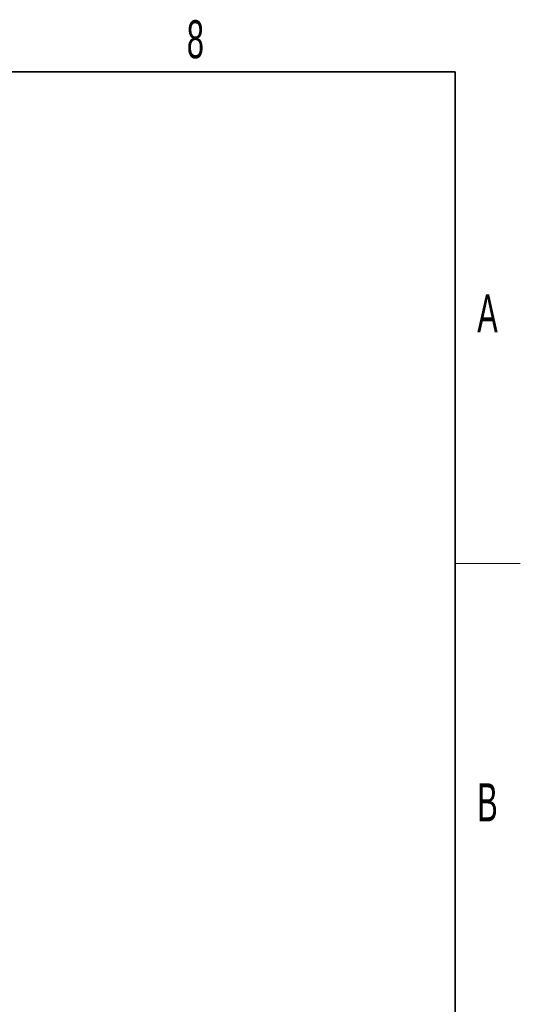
# Paper-space layout 'Blatt2' of a CAD drawing. Header units: millimetres. Extents: x 5 to 418, y 2 to 292.
# Tile 64 of 64: x 368 to 414, y 197 to 287. Entities that reach past the tile are written whole.
import ezdxf

# ---------------------------------------------------------------- set-up
doc = ezdxf.new("R2010")
doc.units = ezdxf.units.MM
doc.layers.add('SLD-0', color=7, linetype='Continuous')
doc.styles.add('SLDTEXTSTYLE0', font='TXT', dxfattribs={"width": 0.605})

psp = doc.layouts.new('Blatt2')

# ---------------------------------------------------------------- linework, layer by layer
at = {"layer": 'SLD-0', "lineweight": 35}
for p, q in [((408, 282.5), (26, 282.5)), ((408, 12), (408, 282.5))]:
    psp.add_line(p, q, dxfattribs=at)
at = {"layer": 'SLD-0', "lineweight": 18}
psp.add_line((408, 237.25), (414, 237.25), dxfattribs=at)

# ---------------------------------------------------------------- texts
at = {"layer": 'SLD-0', "char_height": 3.5, "attachment_point": 2, "style": 'SLDTEXTSTYLE0'}
for s, insert in [('8', (384.103, 287.243)), ('A', (410.982, 262.001)), ('B', (410.982, 217.001))]:
    psp.add_mtext(s, dxfattribs=dict(at, insert=insert))

doc.saveas('drawing.dxf')
